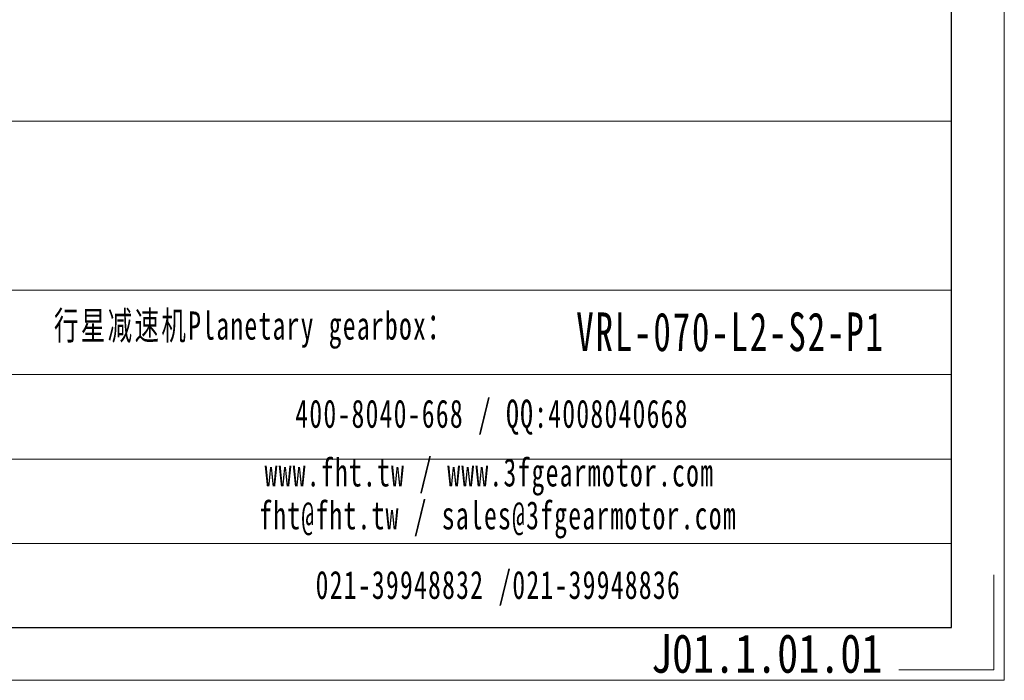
# Model space of a CAD drawing. Header units: millimetres. Extents: x 1897 to 2298, y 1021 to 1304.
# Tile 3 of 6: x 2209 to 2298, y 1021 to 1081. Entities that reach past the tile are written whole.
import ezdxf

# ---------------------------------------------------------------- set-up
doc = ezdxf.new("R2010")
doc.units = ezdxf.units.MM
doc.layers.add('6文字层', color=3, linetype='Continuous')
doc.layers.add('SLD-0', color=7, linetype='Continuous', lineweight=18)
doc.layers.add('图框_外框线', color=7, linetype='Continuous', lineweight=18)
doc.styles.add('标准', font='txt', dxfattribs={"width": 0.667})
doc.styles.add('样式 1', font='txt', dxfattribs={"width": 0.8})

msp = doc.modelspace()

# ---------------------------------------------------------------- linework, layer by layer
at = {"layer": '图框_外框线'}
for p, q in [((1932.615, 1071.417), (2293.582, 1071.417)), ((1932.615, 1056.117), (2293.582, 1056.117)), ((1967.207, 1048.467), (2293.582, 1048.467)), ((1967.207, 1040.817), (2293.582, 1040.817)), ((1967.207, 1033.167), (2293.582, 1033.167))]:
    msp.add_line(p, q, dxfattribs=at)
at = {"layer": '图框_外框线', "color": 3}
msp.add_lwpolyline([(1897.177, 1020.792), (2298.358, 1020.792), (2298.358, 1304.484), (1897.177, 1304.484)], close=True, dxfattribs=at)
at = {"layer": '图框_外框线', "color": 3, "lineweight": 25}
msp.add_lwpolyline([(1921.056, 1025.568), (2293.582, 1025.568), (2293.582, 1299.708), (1921.056, 1299.708)], close=True, dxfattribs=at)
at = {"layer": '图框_外框线', "color": 3}
msp.add_lwpolyline([(2297.403, 1030.344), (2297.403, 1021.747), (2288.806, 1021.747)], dxfattribs=at)

# ---------------------------------------------------------------- texts
at = {"layer": '6文字层', "insert": (2266.357, 1024.973), "char_height": 3.5, "width": 43.30442, "attachment_point": 1, "style": '样式 1'}
msp.add_mtext('J01.1.01.01', dxfattribs=at)
at = {"layer": 'SLD-0', "color": 1, "attachment_point": 2, "style": '标准'}
for s, insert, char_height, width in [('\\T1.1;  行星减速机Planetary gearbox：', (2229.124, 1054.183), 2.55, 47.08356), ('\\pxt3.642857;{\\T1.1;\\C256;VRL-070-L2-S2-P1}', (2273.556, 1054.091), 3.5, 32.61115), ('\\T1.1;400-8040-668 / QQ:4008040668', (2251.961, 1046.201), 2.55, 56.91391), ('\\T1.1;www.fht.tw / www.3fgearmotor.com ', (2251.725, 1040.89), 2.55, 42.98759), ('\\T1.1;\\pxt12;fht@fht.tw / sales@3fgearmotor.com ', (2252.503, 1037.007), 2.55, 54.18324), ('{\\T1.1;021-39948832 /021-39948836 }', (2252.529, 1030.706), 2.55, 68.99093)]:
    msp.add_mtext(s, dxfattribs=dict(at, insert=insert, char_height=char_height, width=width))

doc.saveas('drawing.dxf')
